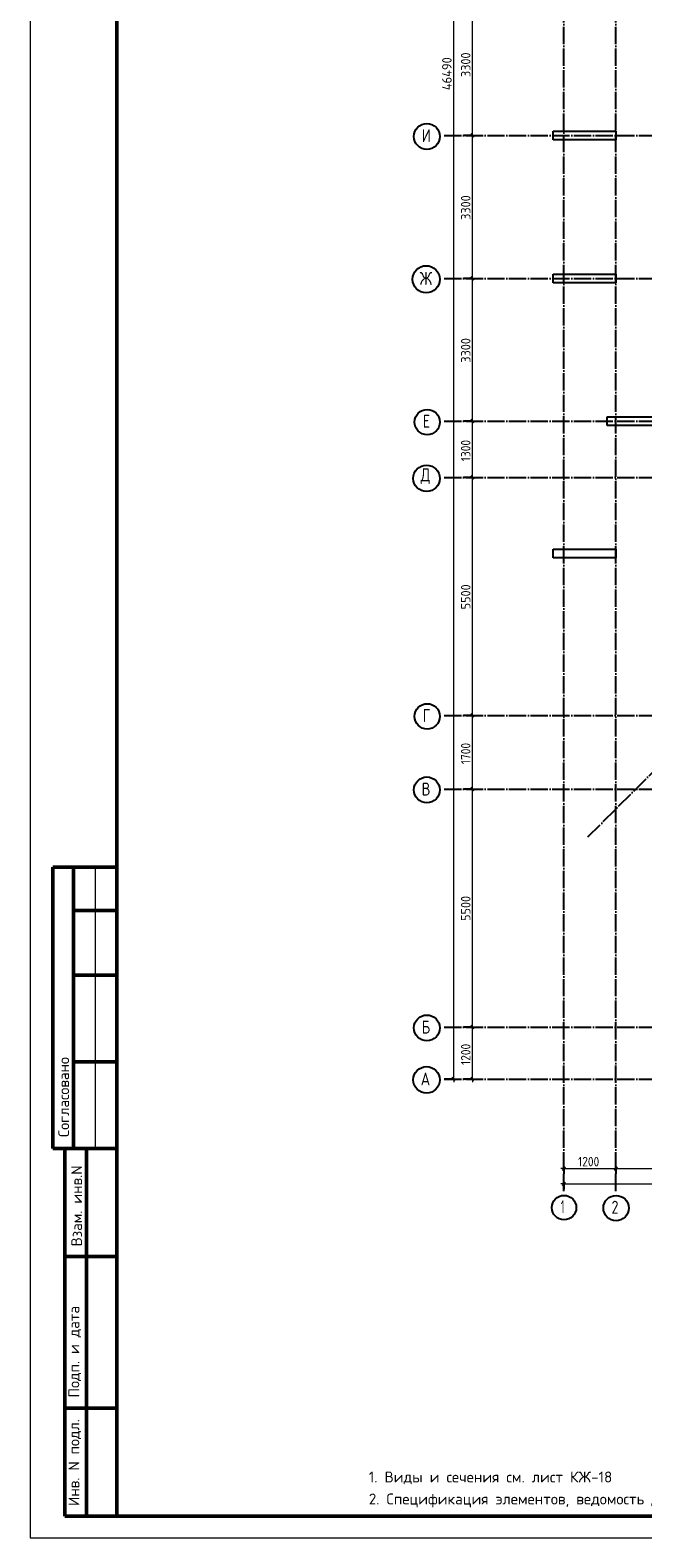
# Model space of a CAD drawing. Header units: millimetres. Extents: x -49773 to 2322955, y -3321 to 58485.
# Tile 197 of 256: x 875880 to 890026, y -1781 to 33058. Entities that reach past the tile are written whole.
import ezdxf

# ---------------------------------------------------------------- set-up
doc = ezdxf.new("R2010")
doc.units = ezdxf.units.MM
doc.linetypes.add('______11', pattern=[500, 400, -50, 0, -50])
doc.linetypes.add('______5', pattern=[1100, 800, -100, 100, -100])
doc.layers.add('Standard', color=7, linetype='Continuous', lineweight=25)
doc.layers.add('Размерная линия_ общее', color=7, linetype='Continuous', lineweight=13)
doc.layers.add('Осевая линия_ общее', color=7, linetype='______5', lineweight=13, true_color=0xa0a0a0)
doc.styles.add('ISOCPEUR', font='txt')

msp = doc.modelspace()

# ---------------------------------------------------------------- linework, layer by layer
at = {"color": 7, "linetype": 'Continuous', "lineweight": 25, "transparency": 33554687}
for p, q in [((887955.6, 30521.2), (887955.6, 30721.2)), ((887955.6, 30721.2), (889405.6, 30721.2)), ((889405.6, 30721.2), (889405.6, 30521.2)), ((889405.6, 30521.2), (887955.6, 30521.2)), ((887955.6, 27221.2), (887955.6, 27421.2)), ((887955.6, 27421.2), (889405.6, 27421.2)), ((889405.6, 27221.2), (887955.6, 27221.2)), ((889405.6, 27421.2), (889405.6, 27221.2)), ((889205.6, 23921.2), (889205.6, 24121.2)), ((889205.6, 24121.2), (890655.6, 24121.2)), ((890655.6, 23921.2), (889205.6, 23921.2)), ((887955.6, 20861.2), (887955.6, 21061.2)), ((887955.6, 21061.2), (889405.6, 21061.2)), ((889405.6, 21061.2), (889405.6, 20861.2)), ((889405.6, 20861.2), (887955.6, 20861.2))]:
    msp.add_line(p, q, dxfattribs=at)
at = {"layer": 'Standard', "color": 7, "linetype": 'Continuous', "lineweight": 50, "transparency": 33554687}
for p, q in [((877879.9, 13718.8), (876406.7, 13718.8)), ((876406.7, 13718.8), (876406.7, 7218.8)), ((876406.7, 13718.8), (876406.7, 7218.8)), ((876879.9, 13718.8), (876879.9, 7218.8)), ((877879.9, 12718.8), (876879.9, 12718.8)), ((877879.9, 11218.8), (876879.9, 11218.8)), ((877879.9, 9218.8), (876879.9, 9218.8)), ((875879.9, 7218.8), (875886.1, 7218.8)), ((876406.7, 7218.8), (877879.9, 7218.8)), ((876679.9, -1281.2), (876679.9, 7218.8)), ((876679.9, -1281.2), (876679.9, 7218.8)), ((877179.9, -1281.2), (877179.9, 7218.8)), ((876679.9, 4718.8), (877879.9, 4718.8)), ((876679.9, 1218.8), (877879.9, 1218.8)), ((877879.9, -1281.2), (876679.9, -1281.2))]:
    msp.add_line(p, q, dxfattribs=at)
at = {"layer": 'Standard', "color": 7, "linetype": 'Continuous', "lineweight": 13, "transparency": 33554687}
msp.add_line((877379.9, 13718.8), (877379.9, 7218.8), dxfattribs=at)
msp.add_lwpolyline([(875879.9, -1781.2), (917879.9, -1781.2), (917879.9, 57618.8), (875879.9, 57618.8), (875879.9, -1781.2)], close=True, dxfattribs=at)
at = {"layer": 'Standard', "color": 7, "linetype": 'Continuous', "lineweight": 50, "transparency": 33554687}
msp.add_lwpolyline([(877879.9, 57118.8), (917379.9, 57118.8), (917379.9, -1281.2), (877879.9, -1281.2), (877879.9, 57118.8)], close=True, dxfattribs=at)
at = {"layer": 'Осевая линия_ общее', "color": 253, "linetype": '______11', "lineweight": -3, "true_color": 0xa0a0a0, "transparency": 33554687}
for p, q in [((888205.6, 6231.2), (888205.6, 35129.1)), ((889405.6, 6231.2), (889405.6, 35129.1)), ((888757.7, 14415.5), (905919.2, 31577)), ((885435.6, 30621.2), (902615.6, 30621.2)), ((885435.6, 27321.2), (908465.6, 27321.2)), ((885435.6, 24021.2), (914255.6, 24021.2)), ((885435.6, 22721.2), (914255.6, 22721.2)), ((885435.6, 17221.2), (914255.6, 17221.2)), ((885435.6, 15521.2), (914255.6, 15521.2)), ((885435.6, 10021.2), (914255.6, 10021.2)), ((885435.6, 8821.2), (914255.6, 8821.2))]:
    msp.add_line(p, q, dxfattribs=at)
at = {"layer": 'Осевая линия_ общее', "color": 7, "linetype": 'Continuous', "lineweight": 25, "transparency": 33554687}
for centre, radius in [((885039.3, 30601.7), 298.8), ((885024, 27301.7), 313.4), ((885048, 24001.7), 292.4), ((885031.4, 22701.7), 305.8), ((885048, 17201.7), 292.4), ((885039.3, 15501.7), 298.8), ((885039.3, 10001.7), 298.8), ((885031.4, 8801.7), 305.8), ((888207.5, 5849.8), 281.9), ((889408, 5839.3), 292.4)]:
    msp.add_circle(centre, radius, dxfattribs=at)
at = {"layer": 'Размерная линия_ общее', "color": 7, "linetype": 'Continuous', "lineweight": 13, "transparency": 33554687}
for p, q in [((886096.9, 30621.2), (886096.9, 33921.2)), ((886096.9, 27321.2), (886096.9, 30621.2)), ((886096.9, 24021.2), (886096.9, 27321.2)), ((886096.9, 22721.2), (886096.9, 24021.2)), ((886096.9, 17221.2), (886096.9, 22721.2)), ((886096.9, 15521.2), (886096.9, 17221.2)), ((886096.9, 10021.2), (886096.9, 15521.2)), ((885661.3, 8821.2), (885661.3, 8746.2)), ((886096.9, 8821.2), (886096.9, 8746.2)), ((888205.6, 6752.4), (888130.6, 6752.4)), ((888205.6, 6752.4), (889405.6, 6752.4)), ((889405.6, 6752.4), (894905.6, 6752.4)), ((888205.6, 6397.6), (888130.6, 6397.6)), ((888205.6, 6397.6), (913255.6, 6397.6))]:
    msp.add_line(p, q, dxfattribs=at)
at = {"layer": 'Размерная линия_ общее', "color": 7, "linetype": 'Continuous', "lineweight": 25, "transparency": 33554687}
for p, q in [((886134.4, 30583.7), (886059.4, 30658.7)), ((886134.4, 27283.7), (886059.4, 27358.7)), ((886134.4, 23983.7), (886059.4, 24058.7)), ((886134.4, 22683.7), (886059.4, 22758.7)), ((886134.4, 17183.7), (886059.4, 17258.7)), ((886134.4, 15483.7), (886059.4, 15558.7)), ((886134.4, 9983.7), (886059.4, 10058.7)), ((885698.8, 8783.7), (885623.8, 8858.7)), ((886134.4, 8783.7), (886059.4, 8858.7)), ((888168.1, 6714.9), (888243.1, 6789.9)), ((889368.1, 6714.9), (889443.1, 6789.9)), ((888168.1, 6360.1), (888243.1, 6435.1))]:
    msp.add_line(p, q, dxfattribs=at)
at = {"layer": 'Размерная линия_ общее', "color": 253, "linetype": 'Continuous', "lineweight": -3, "true_color": 0xa0a0a0, "transparency": 33554687}
for p, q in [((886096.9, 30621.2), (885971.9, 30621.2)), ((886096.9, 30621.2), (886221.9, 30621.2)), ((886096.9, 27321.2), (885971.9, 27321.2)), ((886096.9, 27321.2), (886221.9, 27321.2)), ((886096.9, 24021.2), (885971.9, 24021.2)), ((886096.9, 24021.2), (886221.9, 24021.2)), ((886096.9, 22721.2), (885971.9, 22721.2)), ((886096.9, 22721.2), (886221.9, 22721.2)), ((886096.9, 17221.2), (885971.9, 17221.2)), ((886096.9, 17221.2), (886221.9, 17221.2)), ((886096.9, 15521.2), (885971.9, 15521.2)), ((886096.9, 15521.2), (886221.9, 15521.2)), ((886096.9, 10021.2), (885971.9, 10021.2)), ((886096.9, 10021.2), (886221.9, 10021.2)), ((885661.3, 8821.2), (885442.6, 8821.2)), ((885661.3, 8821.2), (885536.3, 8821.2)), ((885661.3, 8821.2), (885786.3, 8821.2)), ((886096.9, 8821.2), (885881.8, 8821.2)), ((886096.9, 8821.2), (885971.9, 8821.2)), ((886096.9, 8821.2), (886221.9, 8821.2)), ((888205.6, 6752.4), (888205.6, 6877.4)), ((888205.6, 6752.4), (888205.6, 6627.4)), ((888205.6, 6752.4), (888205.6, 6752.4)), ((889405.6, 6752.4), (889405.6, 6877.4)), ((889405.6, 6752.4), (889405.6, 6627.4)), ((889405.6, 6752.4), (889405.6, 6752.4)), ((888205.6, 6397.6), (888205.6, 6522.6)), ((888205.6, 6397.6), (888205.6, 6272.6)), ((888205.6, 6397.6), (888205.6, 6318.1))]:
    msp.add_line(p, q, dxfattribs=at)
at = {"layer": 'Размерная линия_ общее', "color": 7, "linetype": 'Continuous', "lineweight": 13, "transparency": 33554687}
for points in [[(885661.3, 8821.2), (885661.3, 31564.8), (885661.3, 31564.8), (885661.3, 35129.1)], [(886096.9, 8821.2), (886096.9, 9070), (886096.9, 9070), (886096.9, 10021.2)]]:
    msp.add_lwpolyline(points, dxfattribs=at)
at = {"layer": 'Размерная линия_ общее', "color": 253, "linetype": 'Continuous', "lineweight": -3, "true_color": 0xa0a0a0, "transparency": 33554687}
for points in [[(886096.9, 30621.2), (886079.9, 30621.2), (886079.9, 30621.2), (886079.9, 30621.2), (886079.9, 30621.2), (886079.9, 30621.2), (886079.9, 30621.2), (886079.9, 30621.2), (886079.9, 30621.2), (886079.9, 30621.2), (886079.9, 30621.2), (886079.9, 30621.2), (886079.9, 30621.2), (886079.9, 30621.2), (886079.9, 30621.2), (885881.8, 30621.2)], [(886096.9, 27321.2), (886079.9, 27321.2), (886079.9, 27321.2), (886079.9, 27321.2), (886079.9, 27321.2), (886079.9, 27321.2), (886079.9, 27321.2), (886079.9, 27321.2), (886079.9, 27321.2), (886079.9, 27321.2), (886079.9, 27321.2), (886079.9, 27321.2), (886079.9, 27321.2), (886079.9, 27321.2), (886079.9, 27321.2), (886079.9, 27321.2), (886079.9, 27321.2), (885881.8, 27321.2)], [(886096.9, 24021.2), (886079.9, 24021.2), (886079.9, 24021.2), (886079.9, 24021.2), (886079.9, 24021.2), (886079.9, 24021.2), (886079.9, 24021.2), (886079.9, 24021.2), (886079.9, 24021.2), (886079.9, 24021.2), (886079.9, 24021.2), (886079.9, 24021.2), (886079.9, 24021.2), (886079.9, 24021.2), (886079.9, 24021.2), (886079.9, 24021.2), (886079.9, 24021.2), (886079.9, 24021.2), (886079.9, 24021.2), (885881.8, 24021.2)], [(886096.9, 22721.2), (886079.9, 22721.2), (886079.9, 22721.2), (886079.9, 22721.2), (886079.9, 22721.2), (886079.9, 22721.2), (886079.9, 22721.2), (886079.9, 22721.2), (886079.9, 22721.2), (886079.9, 22721.2), (886079.9, 22721.2), (886079.9, 22721.2), (886079.9, 22721.2), (886079.9, 22721.2), (886079.9, 22721.2), (886079.9, 22721.2), (886079.9, 22721.2), (886079.9, 22721.2), (886079.9, 22721.2), (886079.9, 22721.2), (886079.9, 22721.2), (885881.8, 22721.2)], [(886096.9, 17221.2), (886079.9, 17221.2), (886079.9, 17221.2), (886079.9, 17221.2), (886079.9, 17221.2), (886079.9, 17221.2), (886079.9, 17221.2), (886079.9, 17221.2), (886079.9, 17221.2), (886079.9, 17221.2), (886079.9, 17221.2), (886079.9, 17221.2), (886079.9, 17221.2), (886079.9, 17221.2), (886079.9, 17221.2), (886079.9, 17221.2), (886079.9, 17221.2), (886079.9, 17221.2), (886079.9, 17221.2), (886079.9, 17221.2), (886079.9, 17221.2), (886079.9, 17221.2), (886079.9, 17221.2), (885881.8, 17221.2)], [(886096.9, 15521.2), (886079.9, 15521.2), (886079.9, 15521.2), (886079.9, 15521.2), (886079.9, 15521.2), (886079.9, 15521.2), (886079.9, 15521.2), (886079.9, 15521.2), (886079.9, 15521.2), (886079.9, 15521.2), (886079.9, 15521.2), (886079.9, 15521.2), (886079.9, 15521.2), (886079.9, 15521.2), (886079.9, 15521.2), (886079.9, 15521.2), (886079.9, 15521.2), (886079.9, 15521.2), (886079.9, 15521.2), (886079.9, 15521.2), (886079.9, 15521.2), (886079.9, 15521.2), (886079.9, 15521.2), (886079.9, 15521.2), (886079.9, 15521.2), (885881.8, 15521.2)], [(886096.9, 10021.2), (886079.9, 10021.2), (886079.9, 10021.2), (886079.9, 10021.2), (886079.9, 10021.2), (886079.9, 10021.2), (886079.9, 10021.2), (886079.9, 10021.2), (886079.9, 10021.2), (886079.9, 10021.2), (886079.9, 10021.2), (886079.9, 10021.2), (886079.9, 10021.2), (886079.9, 10021.2), (886079.9, 10021.2), (886079.9, 10021.2), (886079.9, 10021.2), (886079.9, 10021.2), (886079.9, 10021.2), (886079.9, 10021.2), (886079.9, 10021.2), (886079.9, 10021.2), (886079.9, 10021.2), (886079.9, 10021.2), (886079.9, 10021.2), (886079.9, 10021.2), (886079.9, 10021.2), (885881.8, 10021.2)]]:
    msp.add_lwpolyline(points, dxfattribs=at)

# ---------------------------------------------------------------- texts
at = {"layer": 'Standard', "color": 7, "linetype": 'Continuous', "lineweight": 50, "transparency": 33554687, "char_height": 250, "attachment_point": 7, "rotation": 90, "style": 'ISOCPEUR'}
for s, insert, width in [('\\A1;{\\fISOCPEUR|i0|b0;\\H250.000000;\\W1.000000;\\C7;Согласовано}\\P', (876779.9, 7480.3), 2071.875), ('\\A1;{\\fISOCPEUR|i0|b0;\\H250.000000;\\W1.000000;\\C7;Взам. инв.N}\\P', (877077.8, 4954.7), 1909.099), ('\\A1;{\\fISOCPEUR|i0|b0;\\H250.000000;\\W1.000000;\\C7;Подп. и дата}\\P', (877054.2, 1460.9), 2197.059), ('\\A1;{\\fISOCPEUR|i0|b0;\\H250.000000;\\W1.000000;\\C7;Инв. N подл.}\\P', (877054.2, -1047.2), 2021.795)]:
    msp.add_mtext(s, dxfattribs=dict(at, insert=insert, width=width))
at = {"layer": 'Standard', "color": 7, "linetype": 'Continuous', "lineweight": 13, "transparency": 33554687, "insert": (883699.3, -248.9), "char_height": 252.9768, "width": 14942.71, "attachment_point": 1, "line_spacing_factor": 1.204819}
msp.add_mtext('\\A1;{\\fISOCPEUR|i0|b0;\\H252.976847;\\W1.000000;\\C7;1. Виды и сечения см. лист КЖ-18}\\P{\\fISOCPEUR|i0|b0;\\H252.976847;\\W1.000000;\\C7;2. Спецификация элементов, ведомость деталей, ведомость расхода стали см. лист КЖ-18.}\\P', dxfattribs=at)
at = {"layer": 'Осевая линия_ общее', "color": 7, "linetype": 'Continuous', "lineweight": 25, "transparency": 33554687, "char_height": 300, "attachment_point": 7, "style": 'ISOCPEUR'}
for s, insert, width in [('\\W0.80;И', (884919.3, 30471.2), 359.839), ('\\W0.83;Ж', (884874, 27171.2), 425), ('\\W0.78;Е', (884943, 23871.2), 326.407), ('\\W0.82;Д', (884896.4, 22571.2), 392.649), ('\\W0.78;Г', (884943, 17071.2), 326.407), ('\\W0.80;В', (884919.3, 15371.2), 359.839), ('\\W0.80;Б', (884919.3, 9871.2), 359.839), ('\\W0.82;А', (884896.4, 8671.2), 392.649), ('\\W0.56;1', (888132.5, 5719.3), 233.324), ('\\W0.78;2', (889303, 5708.8), 326.407)]:
    msp.add_mtext(s, dxfattribs=dict(at, insert=insert, width=width))
at = {"layer": 'Размерная линия_ общее', "color": 7, "linetype": 'Continuous', "lineweight": 25, "transparency": 33554687, "char_height": 220, "attachment_point": 7, "rotation": 90, "style": 'ISOCPEUR'}
for s, insert, width in [('\\W0.95;46490', (885611.3, 31670.2), 917.768), ('\\W0.93;3300', (886046.9, 31974.2), 718.101), ('\\W0.93;3300', (886046.9, 28674.2), 718.101), ('\\W0.93;3300', (886046.9, 25374.2), 718.101), ('\\W0.87;1300', (886046.9, 23096.2), 666.917), ('\\W0.93;5500', (886046.9, 19674.2), 718.094), ('\\W0.87;1700', (886046.9, 16096.2), 666.903), ('\\W0.93;5500', (886046.9, 12474.2), 718.094), ('\\W0.87;1200', (886046.9, 9146.2), 666.903)]:
    msp.add_mtext(s, dxfattribs=dict(at, insert=insert, width=width))
at = {"layer": 'Размерная линия_ общее', "color": 7, "linetype": 'Continuous', "lineweight": 25, "transparency": 33554687, "insert": (888530.6, 6802.4), "char_height": 220, "width": 666.917, "attachment_point": 7, "style": 'ISOCPEUR'}
msp.add_mtext('\\W0.87;1200', dxfattribs=at)

doc.saveas('drawing.dxf')
